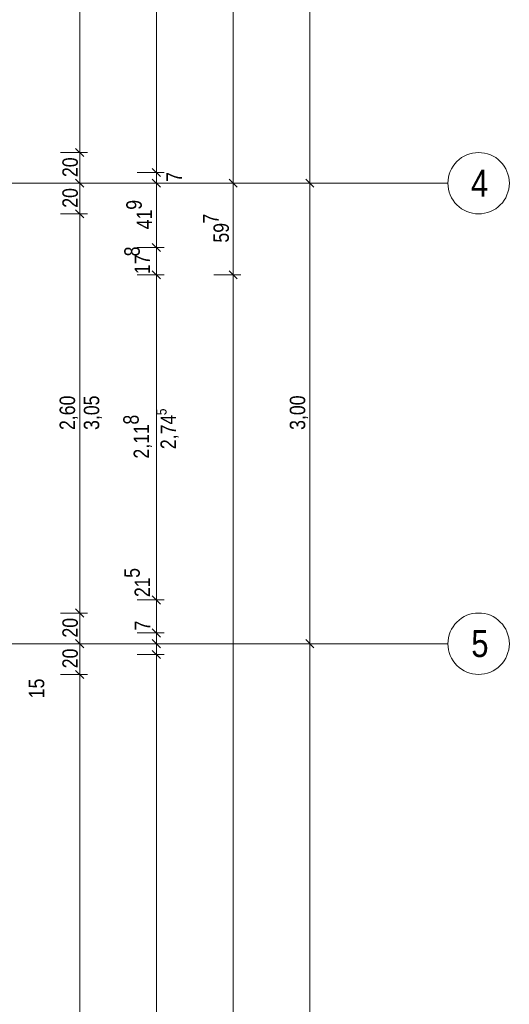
# Model space of a CAD drawing. Extents: x -620 to 3480, y 62 to 1112.
# Tile 53 of 76: x 30 to 94, y 499 to 628. Entities that reach past the tile are written whole.
import ezdxf
from ezdxf.lldxf.tags import DXFTag

# ---------------------------------------------------------------- set-up
doc = ezdxf.new("R2010")
doc.units = 0
doc.layers.get('0').update_dxf_attribs({"lineweight": 13})
doc.layers.add('70 -71 Achsen- 1 Gebäudeachsen', color=7, linetype='STRICHPUNKT2-A06GA2HU8I', lineweight=18)
doc.layers.add('70 -76 Bemaßung- 2 Allgemein', color=7, linetype='Continuous', lineweight=5, true_color=0x6666cc)
doc.styles.get("Standard").update_dxf_attribs({"font": 'ARIALN.TTF'})
tags = doc.linetypes.add('STRICHPUNKT2-A06GA2HU8I', pattern=[12.7, 6.35, -3.175, 0, -3.175]).pattern_tags.tags
tags[10:11] = [DXFTag(74, 4), DXFTag(75, 0), DXFTag(340, '0'), DXFTag(46, 0.0), DXFTag(50, 0.0), DXFTag(44, 0.0), DXFTag(45, 0.0)]
tags[8:9] = [DXFTag(74, 4), DXFTag(75, 0), DXFTag(340, '0'), DXFTag(46, 0.0), DXFTag(50, 0.0), DXFTag(44, 0.0), DXFTag(45, 0.0)]
tags[6:7] = [DXFTag(74, 4), DXFTag(75, 0), DXFTag(340, '0'), DXFTag(46, 0.0), DXFTag(50, 0.0), DXFTag(44, 0.0), DXFTag(45, 0.0)]
tags[4:5] = [DXFTag(74, 4), DXFTag(75, 0), DXFTag(340, '0'), DXFTag(46, 0.0), DXFTag(50, 0.0), DXFTag(44, 0.0), DXFTag(45, 0.0)]

# ---------------------------------------------------------------- blocks, each defined once
blk = doc.blocks.new('Referenz-A06GA2HW8I')
at = {"layer": '70 -71 Achsen- 1 Gebäudeachsen', "color": 0, "linetype": 'Continuous', "lineweight": -2, "ltscale": 0.13}
for p, q in [((87.43, 609.31), (87.72, 609.57)), ((87.72, 609.57), (88.03, 609.81)), ((88.03, 609.81), (88.37, 610.01)), ((88.37, 610.01), (88.72, 610.18)), ((88.72, 610.18), (89.09, 610.31)), ((89.09, 610.31), (89.47, 610.4)), ((89.47, 610.4), (89.86, 610.46)), ((89.86, 610.46), (90.26, 610.48)), ((90.26, 610.48), (90.65, 610.46)), ((90.65, 610.46), (91.04, 610.4)), ((91.04, 610.4), (91.42, 610.31)), ((91.42, 610.31), (91.79, 610.18)), ((91.79, 610.18), (92.14, 610.01)), ((92.14, 610.01), (92.48, 609.81)), ((92.48, 609.81), (92.79, 609.57)), ((92.79, 609.57), (93.08, 609.31)), ((86.56, 608.01), (86.73, 608.37)), ((86.73, 608.37), (86.93, 608.7)), ((86.93, 608.7), (87.16, 609.02)), ((87.16, 609.02), (87.43, 609.31)), ((93.08, 609.31), (93.35, 609.02)), ((93.35, 609.02), (93.58, 608.7)), ((93.58, 608.7), (93.78, 608.37)), ((93.78, 608.37), (93.95, 608.01)), ((86.26, 606.48), (86.27, 606.87)), ((86.27, 606.87), (86.33, 607.26)), ((86.33, 607.26), (86.43, 607.64)), ((86.43, 607.64), (86.56, 608.01)), ((93.95, 608.01), (94.08, 607.64)), ((94.08, 607.64), (94.18, 607.26)), ((94.18, 607.26), (94.24, 606.87)), ((94.24, 606.87), (94.26, 606.48)), ((86.27, 606.09), (86.26, 606.48)), ((86.33, 605.7), (86.27, 606.09)), ((86.43, 605.32), (86.33, 605.7)), ((94.18, 605.7), (94.08, 605.32)), ((94.24, 606.09), (94.18, 605.7)), ((94.26, 606.48), (94.24, 606.09)), ((86.56, 604.95), (86.43, 605.32)), ((86.73, 604.59), (86.56, 604.95)), ((86.93, 604.26), (86.73, 604.59)), ((87.16, 603.94), (86.93, 604.26)), ((93.58, 604.26), (93.35, 603.94)), ((93.78, 604.59), (93.58, 604.26)), ((93.95, 604.95), (93.78, 604.59)), ((94.08, 605.32), (93.95, 604.95)), ((87.43, 603.65), (87.16, 603.94)), ((87.72, 603.39), (87.43, 603.65)), ((88.03, 603.15), (87.72, 603.39)), ((88.37, 602.95), (88.03, 603.15)), ((92.48, 603.15), (92.14, 602.95)), ((92.79, 603.39), (92.48, 603.15)), ((93.08, 603.65), (92.79, 603.39)), ((93.35, 603.94), (93.08, 603.65)), ((88.72, 602.78), (88.37, 602.95)), ((89.09, 602.65), (88.72, 602.78)), ((89.47, 602.56), (89.09, 602.65)), ((89.86, 602.5), (89.47, 602.56)), ((90.26, 602.48), (89.86, 602.5)), ((90.65, 602.5), (90.26, 602.48)), ((91.04, 602.56), (90.65, 602.5)), ((91.42, 602.65), (91.04, 602.56)), ((91.79, 602.78), (91.42, 602.65)), ((92.14, 602.95), (91.79, 602.78)), ((89.09, 550.31), (89.47, 550.4)), ((89.47, 550.4), (89.86, 550.46)), ((89.86, 550.46), (90.26, 550.48)), ((90.26, 550.48), (90.65, 550.46)), ((90.65, 550.46), (91.04, 550.4)), ((91.04, 550.4), (91.42, 550.31)), ((87.16, 549.02), (87.43, 549.31)), ((87.43, 549.31), (87.72, 549.57)), ((87.72, 549.57), (88.03, 549.81)), ((88.03, 549.81), (88.37, 550.01)), ((88.37, 550.01), (88.72, 550.18)), ((88.72, 550.18), (89.09, 550.31)), ((91.42, 550.31), (91.79, 550.18)), ((91.79, 550.18), (92.14, 550.01)), ((92.14, 550.01), (92.48, 549.81)), ((92.48, 549.81), (92.79, 549.57)), ((92.79, 549.57), (93.08, 549.31)), ((93.08, 549.31), (93.35, 549.02)), ((86.43, 547.64), (86.56, 548.01)), ((86.56, 548.01), (86.73, 548.37)), ((86.73, 548.37), (86.93, 548.7)), ((86.93, 548.7), (87.16, 549.02)), ((93.35, 549.02), (93.58, 548.7)), ((93.58, 548.7), (93.78, 548.37)), ((93.78, 548.37), (93.95, 548.01)), ((93.95, 548.01), (94.08, 547.64)), ((86.26, 546.48), (86.27, 546.87)), ((86.27, 546.87), (86.33, 547.26)), ((86.33, 547.26), (86.43, 547.64)), ((94.08, 547.64), (94.18, 547.26)), ((94.18, 547.26), (94.24, 546.87)), ((94.24, 546.87), (94.26, 546.48)), ((86.27, 546.09), (86.26, 546.48)), ((86.33, 545.7), (86.27, 546.09)), ((86.43, 545.32), (86.33, 545.7)), ((86.56, 544.95), (86.43, 545.32)), ((94.08, 545.32), (93.95, 544.95)), ((94.18, 545.7), (94.08, 545.32)), ((94.24, 546.09), (94.18, 545.7)), ((94.26, 546.48), (94.24, 546.09)), ((86.73, 544.59), (86.56, 544.95)), ((86.93, 544.26), (86.73, 544.59)), ((87.16, 543.94), (86.93, 544.26)), ((87.43, 543.65), (87.16, 543.94)), ((93.35, 543.94), (93.08, 543.65)), ((93.58, 544.26), (93.35, 543.94)), ((93.78, 544.59), (93.58, 544.26)), ((93.95, 544.95), (93.78, 544.59)), ((87.72, 543.39), (87.43, 543.65)), ((88.03, 543.15), (87.72, 543.39)), ((88.37, 542.95), (88.03, 543.15)), ((88.72, 542.78), (88.37, 542.95)), ((89.09, 542.65), (88.72, 542.78)), ((91.79, 542.78), (91.42, 542.65)), ((92.14, 542.95), (91.79, 542.78)), ((92.48, 543.15), (92.14, 542.95)), ((92.79, 543.39), (92.48, 543.15)), ((93.08, 543.65), (92.79, 543.39)), ((89.47, 542.56), (89.09, 542.65)), ((89.86, 542.5), (89.47, 542.56)), ((90.26, 542.48), (89.86, 542.5)), ((90.65, 542.5), (90.26, 542.48)), ((91.04, 542.56), (90.65, 542.5)), ((91.42, 542.65), (91.04, 542.56))]:
    blk.add_line(p, q, dxfattribs=at)
at = {"layer": '70 -71 Achsen- 1 Gebäudeachsen', "color": 0, "linetype": 'STRICHPUNKT2-A06GA2HU8I', "lineweight": -2, "ltscale": 0.13}
for p, q in [((-561.19, 606.48), (86.26, 606.48)), ((-561.19, 546.48), (86.26, 546.48))]:
    blk.add_line(p, q, dxfattribs=at)
at = {"layer": '70 -76 Bemaßung- 2 Allgemein', "color": 0, "linetype": 'Continuous', "lineweight": -2, "ltscale": 0.13}
for p, q in [((58.26, 607.54), (58.26, 995.42)), ((68.26, 607.54), (68.26, 770.42)), ((48.26, 608.94), (48.26, 769.02)), ((38.26, 611.54), (38.26, 766.42)), ((38.79, 609.95), (37.72, 611.01)), ((37.72, 611.01), (38.79, 609.95)), ((38.26, 609.48), (38.26, 611.54)), ((38.26, 611.48), (38.26, 609.42)), ((35.76, 610.48), (39.26, 610.48)), ((35.76, 610.48), (39.26, 610.48)), ((38.26, 607.54), (38.26, 609.42)), ((48.26, 608.94), (48.26, 610)), ((48.79, 607.35), (47.72, 608.41)), ((48.79, 607.35), (47.72, 608.41)), ((48.26, 606.88), (48.26, 608.94)), ((48.26, 606.88), (48.26, 608.94)), ((38.79, 605.95), (37.72, 607.01)), ((37.72, 607.01), (38.79, 605.95)), ((38.26, 605.48), (38.26, 607.54)), ((38.26, 607.48), (38.26, 605.42)), ((45.76, 607.88), (49.26, 607.88)), ((45.76, 607.88), (49.26, 607.88)), ((47.72, 607.01), (48.79, 605.95)), ((47.72, 607.01), (48.79, 605.95)), ((48.26, 606.48), (48.26, 607.88)), ((48.26, 607.48), (48.26, 605.42)), ((48.26, 607.48), (48.26, 605.42)), ((58.79, 605.95), (57.72, 607.01)), ((57.72, 607.01), (58.79, 605.95)), ((58.26, 605.48), (58.26, 607.54)), ((58.26, 607.48), (58.26, 605.42)), ((68.79, 605.95), (67.72, 607.01)), ((67.72, 607.01), (68.79, 605.95)), ((68.26, 605.48), (68.26, 607.54)), ((68.26, 607.48), (68.26, 605.42)), ((41.26, 606.48), (39.26, 606.48)), ((41.26, 606.48), (39.26, 606.48)), ((51.26, 606.48), (49.26, 606.48)), ((51.26, 606.48), (49.26, 606.48)), ((61.26, 606.48), (59.26, 606.48)), ((61.26, 606.48), (59.26, 606.48)), ((71.26, 606.48), (69.26, 606.48)), ((71.26, 606.48), (69.26, 606.48)), ((38.26, 603.54), (38.26, 605.42)), ((48.26, 605.42), (48.26, 604.36)), ((48.26, 599.16), (48.26, 605.42)), ((58.26, 595.6), (58.26, 605.42)), ((68.26, 547.54), (68.26, 605.42)), ((38.79, 601.95), (37.72, 603.01)), ((37.72, 603.01), (38.79, 601.95)), ((38.26, 601.48), (38.26, 603.54)), ((38.26, 603.48), (38.26, 601.42)), ((35.76, 602.48), (39.26, 602.48)), ((35.76, 602.48), (39.26, 602.48)), ((38.26, 551.54), (38.26, 601.42)), ((48.26, 597.1), (48.26, 599.16)), ((45.76, 598.1), (49.26, 598.1)), ((45.76, 598.1), (49.26, 598.1)), ((48.79, 597.57), (47.72, 598.63)), ((47.72, 598.63), (48.79, 597.57)), ((48.26, 599.1), (48.26, 597.04)), ((48.26, 595.6), (48.26, 597.04)), ((48.26, 593.54), (48.26, 595.6)), ((48.26, 595.54), (48.26, 593.48)), ((58.26, 593.54), (58.26, 595.6)), ((58.26, 595.54), (58.26, 593.48)), ((45.76, 594.54), (49.26, 594.54)), ((45.76, 594.54), (49.26, 594.54)), ((48.79, 594.01), (47.72, 595.07)), ((47.72, 595.07), (48.79, 594.01)), ((55.76, 594.54), (59.26, 594.54)), ((55.76, 594.54), (59.26, 594.54)), ((58.79, 594.01), (57.72, 595.07)), ((57.72, 595.07), (58.79, 594.01)), ((48.26, 553.24), (48.26, 593.48)), ((58.26, 382.54), (58.26, 593.48)), ((48.26, 553.24), (48.26, 554.3)), ((48.26, 551.18), (48.26, 553.24)), ((48.26, 551.18), (48.26, 553.24)), ((45.76, 552.18), (49.26, 552.18)), ((45.76, 552.18), (49.26, 552.18)), ((48.79, 551.65), (47.72, 552.71)), ((48.79, 551.65), (47.72, 552.71)), ((48.26, 547.88), (48.26, 552.18)), ((35.76, 550.48), (39.26, 550.48)), ((35.76, 550.48), (39.26, 550.48)), ((38.79, 549.95), (37.72, 551.01)), ((37.72, 551.01), (38.79, 549.95)), ((38.26, 549.48), (38.26, 551.54)), ((38.26, 551.48), (38.26, 549.42)), ((38.26, 547.54), (38.26, 549.42)), ((48.26, 548.94), (48.26, 550)), ((45.76, 547.88), (49.26, 547.88)), ((45.76, 547.88), (49.26, 547.88)), ((47.72, 548.41), (48.79, 547.35)), ((48.79, 547.35), (47.72, 548.41)), ((48.26, 546.88), (48.26, 548.94)), ((48.26, 548.88), (48.26, 546.82)), ((48.26, 547.54), (48.26, 548.6)), ((48.26, 546.48), (48.26, 547.88)), ((38.79, 545.95), (37.72, 547.01)), ((37.72, 547.01), (38.79, 545.95)), ((38.26, 545.48), (38.26, 547.54)), ((38.26, 547.48), (38.26, 545.42)), ((47.72, 547.01), (48.79, 545.95)), ((48.79, 545.95), (47.72, 547.01)), ((48.26, 545.48), (48.26, 547.54)), ((48.26, 547.48), (48.26, 545.42)), ((48.26, 546.82), (48.26, 545.76)), ((68.79, 545.95), (67.72, 547.01)), ((67.72, 547.01), (68.79, 545.95)), ((68.26, 545.48), (68.26, 547.54)), ((68.26, 547.48), (68.26, 545.42)), ((38.26, 543.54), (38.26, 545.42)), ((41.26, 546.48), (39.26, 546.48)), ((41.26, 546.48), (39.26, 546.48)), ((47.72, 545.61), (48.79, 544.55)), ((47.72, 545.61), (48.79, 544.55)), ((48.26, 545.08), (48.26, 546.48)), ((48.26, 546.08), (48.26, 544.02)), ((48.26, 546.08), (48.26, 544.02)), ((48.26, 545.42), (48.26, 544.36)), ((51.26, 546.48), (49.26, 546.48)), ((51.26, 546.48), (49.26, 546.48)), ((68.26, 382.54), (68.26, 545.42)), ((71.26, 546.48), (69.26, 546.48)), ((71.26, 546.48), (69.26, 546.48)), ((45.76, 545.08), (49.26, 545.08)), ((45.76, 545.08), (49.26, 545.08)), ((48.26, 544.02), (48.26, 542.96)), ((48.26, 383.94), (48.26, 544.02)), ((38.79, 541.95), (37.72, 543.01)), ((37.72, 543.01), (38.79, 541.95)), ((38.26, 541.48), (38.26, 543.54)), ((38.26, 543.48), (38.26, 541.42)), ((35.76, 542.48), (39.26, 542.48)), ((35.76, 542.48), (39.26, 542.48)), ((38.26, 386.54), (38.26, 541.42))]:
    blk.add_line(p, q, dxfattribs=at)
at = {"layer": '70 -71 Achsen- 1 Gebäudeachsen', "color": 0, "linetype": 'Continuous', "lineweight": -2, "ltscale": 0.13, "char_height": 3.5241, "attachment_point": 1}
for s, insert in [('{\\fArial Narrow;4}', (89.26, 608.24)), ('{\\fArial Narrow;5}', (89.3, 548.27))]:
    blk.add_mtext(s, dxfattribs=dict(at, insert=insert))
at = {"layer": '70 -76 Bemaßung- 2 Allgemein', "color": 0, "linetype": 'Continuous', "lineweight": -2, "ltscale": 0.13, "attachment_point": 1, "rotation": 90}
for s, insert, char_height in [('{\\fArial Narrow;20}', (36, 607.28), 2.0138), ('{\\fArial Narrow;7}', (49.56, 606.65), 2.0138), ('{\\fArial Narrow;20}', (36, 603.28), 2.0138), ('{\\fArial Narrow;9}', (44.33, 603.02), 2.0138), ('{\\fArial Narrow;41}', (45.67, 600.48), 2.0138), ('{\\fArial Narrow;7}', (54.34, 601.21), 2.0138), ('{\\fArial Narrow;59}', (55.69, 598.74), 2.0138), ('{\\fArial Narrow;8}', (44.07, 596.95), 2.0138), ('{\\fArial Narrow;17}', (45.41, 594.63), 2.0138), ('{\\fArial Narrow;2,60}', (35.64, 574.32), 2.0138), ('{\\fArial Narrow;3,05}', (38.79, 574.33), 2.0138), ('{\\fArial Narrow;3,00}', (65.64, 574.34), 2.0138), ('{\\fArial Narrow;8}', (43.94, 575.03), 2.0138), ('{\\fArial Narrow;5}', (48.23, 576.26), 1.3426), ('{\\fArial Narrow;2,74}', (48.79, 571.83), 2.0138), ('{\\fArial Narrow;2,11}', (45.29, 570.6), 2.0138), ('{\\fArial Narrow;5}', (44.07, 555.06), 2.0138), ('{\\fArial Narrow;21}', (45.41, 552.56), 2.0138), ('{\\fArial Narrow;20}', (36, 547.28), 2.0138), ('{\\fArial Narrow;7}', (45.43, 548.2), 2.0138), ('{\\fArial Narrow;20}', (36, 543.28), 2.0138), ('{\\fArial Narrow;15}', (31.62, 539.37), 2.0138)]:
    blk.add_mtext(s, dxfattribs=dict(at, insert=insert, char_height=char_height))

msp = doc.modelspace()

# ---------------------------------------------------------------- block references
at = {"color": 8, "lineweight": 13, "ltscale": 0.13, "true_color": 0x808080}
msp.add_blockref('Referenz-A06GA2HW8I', (0, 0), dxfattribs=at)

doc.saveas('drawing.dxf')
